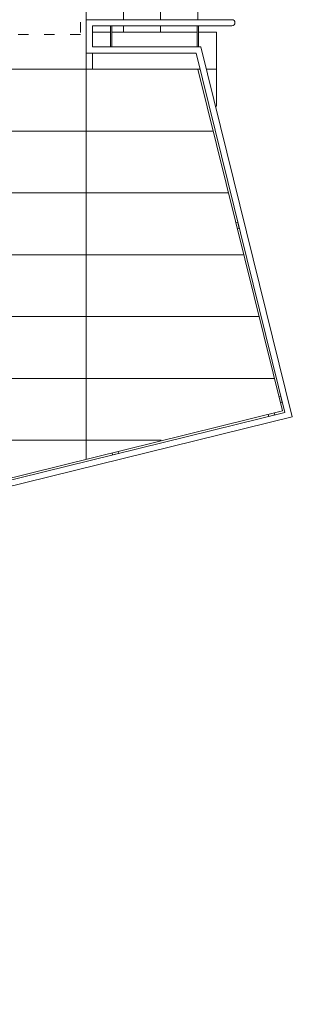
# Model space of a CAD drawing. Header units: millimetres. Extents: x 167773 to 185035, y -114105 to -66770.
# Tile 26 of 114: x 173430 to 173650, y -98090 to -97294. Entities that reach past the tile are written whole.
import ezdxf

# ---------------------------------------------------------------- set-up
doc = ezdxf.new("R2010")
doc.units = ezdxf.units.MM
doc.linetypes.add('ACAD_ISO03W100', pattern=[30, 12, -18])
for name, color, linetype, lineweight in [('b-działowe', 3, 'Continuous', 9), ('b-przerywana1', 9, 'ACAD_ISO03W100', 9), ('b-widokowa', 7, 'Continuous', 9), ('h-hatch', 8, 'Continuous', 9)]:
    doc.layers.add(name, color=color, linetype=linetype, lineweight=lineweight)

msp = doc.modelspace()

# ---------------------------------------------------------------- linework, layer by layer
at = {"layer": 'b-działowe', "ltscale": 0.5}
for points in [[(173604.21, -97458.12), (173605.78, -97457.73), (173606.97, -97462.58), (173605.41, -97462.97)], [(173638.95, -97598.89), (173640.52, -97598.51), (173641.72, -97603.36), (173640.15, -97603.75)], [(173630.41, -97613.03), (173630.8, -97614.6), (173635.65, -97613.4), (173635.26, -97611.83)], [(173504.2, -97644.18), (173504.59, -97645.75), (173509.44, -97644.55), (173509.06, -97642.98)]]:
    msp.add_lwpolyline(points, dxfattribs=at)
at = {"layer": 'b-przerywana1', "ltscale": 0.7}
msp.add_lwpolyline([(173478.79, -97085.89), (173478.79, -97305.89), (172315.19, -97305.89), (172315.19, -97085.89)], dxfattribs=at)
at = {"layer": 'b-widokowa'}
for p, q in [((173600.94, -97293.89), (173483.44, -97293.89)), ((173483.44, -97293.89), (173483.44, -97320.89)), ((173641.75, -97610.23), (173573.55, -97333.89)), ((173641.75, -97610.23), (171730.74, -98081.87))]:
    msp.add_line(p, q, dxfattribs=at)
for points in [[(171482.8, -97104.89), (171725.9, -98089.88), (173649.76, -97615.07), (173575.92, -97315.89)], [(171487.95, -97104.89), (171729.56, -98083.83), (173643.71, -97611.41), (173572.01, -97320.89)], [(173513.44, -97104.89), (173513.44, -97293.89)], [(173543.44, -97104.89), (173543.44, -97293.89)], [(173573.44, -97104.89), (173573.44, -97293.89)], [(173488.44, -97298.89), (173600.94, -97298.89)], [(173488.44, -97298.89), (173488.44, -97315.89)], [(173502.92, -97315.89), (173502.92, -97298.89)], [(173503.92, -97315.89), (173503.92, -97298.89)], [(173513.44, -97298.89), (173513.44, -97303.89)], [(173543.44, -97298.89), (173543.44, -97303.89)], [(173572.92, -97315.89), (173572.92, -97298.89)], [(173573.92, -97315.89), (173573.92, -97298.89)], [(173502.92, -97303.89), (173488.44, -97303.89)], [(173572.92, -97303.89), (173503.92, -97303.89)], [(173580.36, -97333.89), (173588.44, -97333.89), (173588.44, -97303.89), (173573.92, -97303.89)], [(173587.77, -97363.89), (173588.44, -97363.89), (173588.44, -97303.89), (173573.92, -97303.89)], [(173575.92, -97315.89), (173488.44, -97315.89)], [(173572.01, -97320.89), (173483.44, -97320.89)], [(173488.33, -97320.89), (173488.33, -97333.89), (173575.21, -97333.89)]]:
    msp.add_lwpolyline(points, dxfattribs=at)
msp.add_arc((173600.94, -97296.39), 2.5, 270, 90, dxfattribs=at)
at = {"layer": 'h-hatch', "ltscale": 0.5}
for p, q in [((171546.14, -97333.89), (173573.55, -97333.89)), ((171558.48, -97383.89), (173585.89, -97383.89)), ((171570.82, -97433.89), (173598.23, -97433.89)), ((171583.16, -97483.89), (173610.57, -97483.89)), ((171595.5, -97533.89), (173622.91, -97533.89)), ((171607.84, -97583.89), (173635.25, -97583.89)), ((171620.18, -97633.89), (173543.81, -97633.89))]:
    msp.add_line(p, q, dxfattribs=at)
for points in [[(173483.44, -97104.89), (173483.44, -97293.89)], [(173483.44, -97320.89), (173483.44, -97648.79)]]:
    msp.add_lwpolyline(points, dxfattribs=at)

doc.saveas('drawing.dxf')
